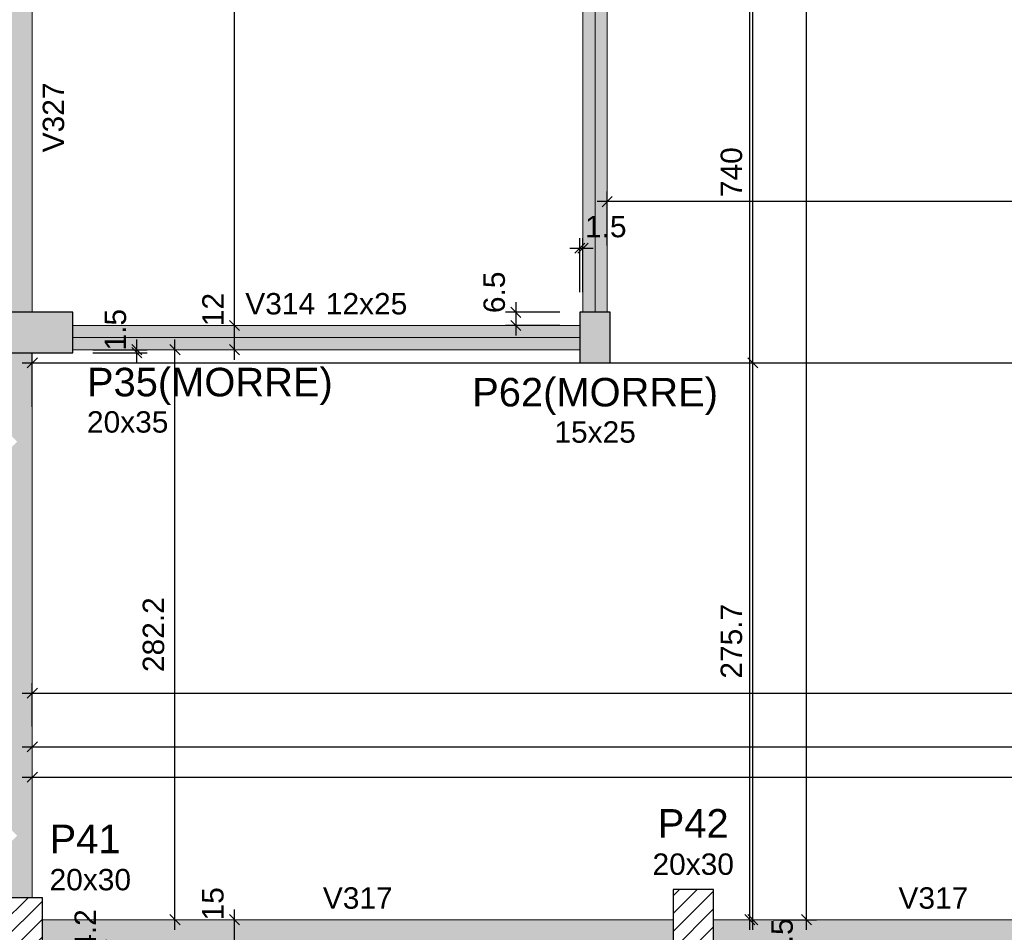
# Model space of a CAD drawing. Header units: millimetres. Extents: x 0 to 119, y 0 to 84.
# Tile 10 of 38: x 28 to 38, y 33 to 42. Entities that reach past the tile are written whole.
import ezdxf

# ---------------------------------------------------------------- set-up
doc = ezdxf.new("R2010")
doc.units = ezdxf.units.MM
doc.header["$MEASUREMENT"] = 0
doc.linetypes.add('NULL', pattern=[0])
doc.layers.get('0').update_dxf_attribs({"lineweight": 18})
for name, color, linetype, lineweight in [('FO-Cotas', 5, 'Continuous', 5), ('FO-Eixos', 5, 'Continuous', 5), ('FO-Hachura pilar que morre', 106, 'Continuous', 5), ('FO-Hachura pilar que passa', 19, 'Continuous', 5), ('FO-Hachura viga', 43, 'Continuous', 5), ('FO-Pilares', 4, 'Continuous', 30), ('FO-Textos das vigas', 7, 'Continuous', 5), ('FO-Textos dos pilares', 7, 'Continuous', 5), ('FO-Vigas', 1, 'Continuous', 20)]:
    doc.layers.add(name, color=color, linetype=linetype, lineweight=lineweight)
doc.styles.add('Arial', font='txt')
doc.dimstyles.new('UM_50.000000', dxfattribs={"dimtxt": 0.18, "dimasz": 0.1, "dimexe": 0.1, "dimexo": 0.2, "dimgap": 0, "dimtad": 1, "dimtih": 1, "dimtoh": 1, "dimdec": 1, "dimlfac": 50, "dimzin": 0, "dimdsep": 46, "dimtxsty": 'Standard', "dimcen": 0.09, "dimdle": 0.1, "dimadec": 1, "dimazin": 2, "dimtfac": 1, "dimtdec": 4, "dimtofl": 0, "dimtmove": 0, "dimatfit": 3, "dimfxl": 1, "dimtolj": 1, "dimarcsym": 0})

# ---------------------------------------------------------------- blocks, each defined once
blk = doc.blocks.new('_Oblique')
at = {"color": 0, "linetype": 'ByBlock', "lineweight": -2}
blk.add_line((-0.5, -0.5), (0.5, 0.5), dxfattribs=at)
blk = doc.blocks.new('*D16')
at = {"layer": 'Defpoints', "color": 0}
for p in [(28.0536, 34.9862), (49.8502, 34.9862), (49.8502, 33.5742)]:
    blk.add_point(p, dxfattribs=at)
at = {"layer": 'FO-Cotas', "color": 0, "lineweight": -2}
for p, q in [((49.8502, 33.7742), (49.8502, 35.0862)), ((27.9536, 34.9862), (49.9502, 34.9862))]:
    blk.add_line(p, q, dxfattribs=at)
at = {"layer": 'FO-Cotas', "color": 0, "lineweight": -2, "xscale": 0.1, "yscale": 0.1, "zscale": 0.1, "rotation": 180}
blk.add_blockref('_Oblique', (28.0536, 34.9862), dxfattribs=at)
at = {"layer": 'FO-Cotas', "color": 0, "lineweight": -2, "xscale": 0.1, "yscale": 0.1, "zscale": 0.1}
blk.add_blockref('_Oblique', (49.8502, 34.9862), dxfattribs=at)
at = {"layer": 'FO-Cotas', "color": 7, "insert": (38.9519, 35.198), "char_height": 0.2118, "attachment_point": 5, "style": 'Arial'}
blk.add_mtext('\\A1;1089.8', dxfattribs=at)
blk = doc.blocks.new('*D19')
at = {"layer": 'Defpoints', "color": 0}
for p in [(28.0536, 34.9862), (57.9476, 34.9862), (57.9476, 33.5742)]:
    blk.add_point(p, dxfattribs=at)
at = {"layer": 'FO-Cotas', "color": 0, "lineweight": -2}
for p, q in [((57.9476, 33.7742), (57.9476, 35.0862)), ((27.9536, 34.9862), (58.0476, 34.9862))]:
    blk.add_line(p, q, dxfattribs=at)
at = {"layer": 'FO-Cotas', "color": 0, "lineweight": -2, "xscale": 0.1, "yscale": 0.1, "zscale": 0.1, "rotation": 180}
blk.add_blockref('_Oblique', (28.0536, 34.9862), dxfattribs=at)
at = {"layer": 'FO-Cotas', "color": 0, "lineweight": -2, "xscale": 0.1, "yscale": 0.1, "zscale": 0.1}
blk.add_blockref('_Oblique', (57.9476, 34.9862), dxfattribs=at)
at = {"layer": 'FO-Cotas', "color": 7, "insert": (43.0006, 35.198), "char_height": 0.2118, "attachment_point": 5, "style": 'Arial'}
blk.add_mtext('\\A1;1494.7', dxfattribs=at)
blk = doc.blocks.new('*D23')
at = {"layer": 'Defpoints', "color": 0}
for p in [(28.0536, 34.6862), (68.9502, 34.6862), (68.9502, 33.2742)]:
    blk.add_point(p, dxfattribs=at)
at = {"layer": 'FO-Cotas', "color": 0, "lineweight": -2}
for p, q in [((68.9502, 33.4742), (68.9502, 34.7862)), ((27.9536, 34.6862), (69.0502, 34.6862))]:
    blk.add_line(p, q, dxfattribs=at)
at = {"layer": 'FO-Cotas', "color": 0, "lineweight": -2, "xscale": 0.1, "yscale": 0.1, "zscale": 0.1}
for p, rotation in [((28.0536, 34.6862), 179.9999999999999), ((68.9502, 34.6862), 359.9999999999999)]:
    blk.add_blockref('_Oblique', p, dxfattribs=dict(at, rotation=rotation))
at = {"layer": 'FO-Cotas', "color": 7, "insert": (48.5019, 34.898), "char_height": 0.2118, "attachment_point": 5, "style": 'Arial'}
blk.add_mtext('\\A1;2044.8', dxfattribs=at)
blk = doc.blocks.new('*D33')
at = {"layer": 'Defpoints', "color": 0}
for p in [(56.7324, 35.5157), (28.0536, 34.9862), (56.7324, 33.2742)]:
    blk.add_point(p, dxfattribs=at)
at = {"layer": 'FO-Cotas', "color": 0, "lineweight": -2}
for p, q in [((28.0536, 35.1862), (28.0536, 35.6157)), ((56.7324, 33.4742), (56.7324, 35.6157)), ((27.9536, 35.5157), (56.8324, 35.5157))]:
    blk.add_line(p, q, dxfattribs=at)
at = {"layer": 'FO-Cotas', "color": 0, "lineweight": -2, "xscale": 0.1, "yscale": 0.1, "zscale": 0.1, "rotation": 180}
blk.add_blockref('_Oblique', (28.0536, 35.5157), dxfattribs=at)
at = {"layer": 'FO-Cotas', "color": 0, "lineweight": -2, "xscale": 0.1, "yscale": 0.1, "zscale": 0.1}
blk.add_blockref('_Oblique', (56.7324, 35.5157), dxfattribs=at)
at = {"layer": 'FO-Cotas', "color": 7, "insert": (42.393, 35.7275), "char_height": 0.2118, "attachment_point": 5, "rotation": 0.00573, "style": 'Arial'}
blk.add_mtext('\\A1;1433.9', dxfattribs=at)
blk = doc.blocks.new('*D34')
at = {"layer": 'Defpoints', "color": 0}
for p in [(62.8412, 35.5157), (28.0536, 34.9862), (62.8412, 33.2742)]:
    blk.add_point(p, dxfattribs=at)
at = {"layer": 'FO-Cotas', "color": 0, "lineweight": -2}
for p, q in [((28.0536, 35.1862), (28.0536, 35.6157)), ((62.8412, 33.4742), (62.8412, 35.6157)), ((27.9536, 35.5157), (62.9412, 35.5157))]:
    blk.add_line(p, q, dxfattribs=at)
at = {"layer": 'FO-Cotas', "color": 0, "lineweight": -2, "xscale": 0.1, "yscale": 0.1, "zscale": 0.1, "rotation": 180}
blk.add_blockref('_Oblique', (28.0536, 35.5157), dxfattribs=at)
at = {"layer": 'FO-Cotas', "color": 0, "lineweight": -2, "xscale": 0.1, "yscale": 0.1, "zscale": 0.1}
blk.add_blockref('_Oblique', (62.8412, 35.5157), dxfattribs=at)
at = {"layer": 'FO-Cotas', "color": 7, "insert": (45.4474, 35.7275), "char_height": 0.2118, "attachment_point": 5, "rotation": 0.00573, "style": 'Arial'}
blk.add_mtext('\\A1;1739.4', dxfattribs=at)
blk = doc.blocks.new('*D54')
at = {"layer": 'Defpoints', "color": 0}
for p in [(15.3102, 33.8574), (84.6108, 26.272), (84.6108, 24.3305)]:
    blk.add_point(p, dxfattribs=at)
at = {"layer": 'FO-Cotas', "color": 0, "lineweight": -2}
for p, q in [((15.3102, 33.6574), (15.3102, 24.2305)), ((84.6108, 26.072), (84.6108, 24.2305)), ((15.2102, 24.3305), (84.7108, 24.3305))]:
    blk.add_line(p, q, dxfattribs=at)
at = {"layer": 'FO-Cotas', "color": 0, "lineweight": -2, "xscale": 0.1, "yscale": 0.1, "zscale": 0.1, "rotation": 180}
blk.add_blockref('_Oblique', (15.3102, 24.3305), dxfattribs=at)
at = {"layer": 'FO-Cotas', "color": 0, "lineweight": -2, "xscale": 0.1, "yscale": 0.1, "zscale": 0.1}
blk.add_blockref('_Oblique', (84.6108, 24.3305), dxfattribs=at)
at = {"layer": 'FO-Cotas', "color": 7, "insert": (49.9605, 24.5423), "char_height": 0.2118, "attachment_point": 5, "style": 'Arial'}
blk.add_mtext('\\A1;3465', dxfattribs=at)
blk = doc.blocks.new('*D77')
at = {"layer": 'Defpoints', "color": 0}
for p in [(29.4656, 38.9172), (29.4656, 38.9172), (29.4656, 33.2742)]:
    blk.add_point(p, dxfattribs=at)
at = {"layer": 'FO-Cotas', "color": 0, "lineweight": -2}
blk.add_line((29.4656, 33.1742), (29.4656, 39.0172), dxfattribs=at)
at = {"layer": 'FO-Cotas', "color": 0, "lineweight": -2, "xscale": 0.1, "yscale": 0.1, "zscale": 0.1}
for p, rotation in [((29.4656, 38.9172), 90), ((29.4656, 33.2742), 270)]:
    blk.add_blockref('_Oblique', p, dxfattribs=dict(at, rotation=rotation))
at = {"layer": 'FO-Cotas', "color": 7, "insert": (29.2538, 36.0957), "char_height": 0.2118, "attachment_point": 5, "rotation": 90, "style": 'Arial'}
blk.add_mtext('\\A1;282.2', dxfattribs=at)
blk = doc.blocks.new('*D79')
at = {"layer": 'Defpoints', "color": 0}
for p in [(33.7736, 38.7872), (35.1856, 38.7872), (35.1856, 33.2742)]:
    blk.add_point(p, dxfattribs=at)
at = {"layer": 'FO-Cotas', "color": 0, "lineweight": -2}
for p, q in [((35.1856, 33.1742), (35.1856, 38.8872)), ((33.9736, 38.7872), (35.2856, 38.7872))]:
    blk.add_line(p, q, dxfattribs=at)
at = {"layer": 'FO-Cotas', "color": 0, "lineweight": -2, "xscale": 0.1, "yscale": 0.1, "zscale": 0.1}
for p, rotation in [((35.1856, 38.7872), 90), ((35.1856, 33.2742), 270)]:
    blk.add_blockref('_Oblique', p, dxfattribs=dict(at, rotation=rotation))
at = {"layer": 'FO-Cotas', "color": 7, "insert": (34.9738, 36.0307), "char_height": 0.2118, "attachment_point": 5, "rotation": 90, "style": 'Arial'}
blk.add_mtext('\\A1;275.7', dxfattribs=at)
blk = doc.blocks.new('*D80')
at = {"layer": 'Defpoints', "color": 0}
for p in [(35.1856, 60.8644), (35.1856, 60.8644), (33.7736, 38.7872)]:
    blk.add_point(p, dxfattribs=at)
at = {"layer": 'FO-Cotas', "color": 0, "lineweight": -2}
for p, q in [((35.1856, 38.6872), (35.1856, 60.9644)), ((33.9736, 38.7872), (35.2856, 38.7872))]:
    blk.add_line(p, q, dxfattribs=at)
at = {"layer": 'FO-Cotas', "color": 0, "lineweight": -2, "xscale": 0.1, "yscale": 0.1, "zscale": 0.1}
for p, rotation in [((35.1856, 60.8644), 90), ((35.1856, 38.7872), 270)]:
    blk.add_blockref('_Oblique', p, dxfattribs=dict(at, rotation=rotation))
at = {"layer": 'FO-Cotas', "color": 7, "insert": (34.9738, 49.8258), "char_height": 0.2118, "attachment_point": 5, "rotation": 90, "style": 'Arial'}
blk.add_mtext('\\A1;1103.9', dxfattribs=at)
blk = doc.blocks.new('*D82')
at = {"layer": 'Defpoints', "color": 0}
for p in [(35.1556, 60.8644), (35.1556, 60.8644), (35.1556, 33.2742)]:
    blk.add_point(p, dxfattribs=at)
at = {"layer": 'FO-Cotas', "color": 0, "lineweight": -2}
blk.add_line((35.1556, 33.1742), (35.1556, 60.9644), dxfattribs=at)
at = {"layer": 'FO-Cotas', "color": 0, "lineweight": -2, "xscale": 0.1, "yscale": 0.1, "zscale": 0.1}
for p, rotation in [((35.1556, 60.8644), 90), ((35.1556, 33.2742), 270)]:
    blk.add_blockref('_Oblique', p, dxfattribs=dict(at, rotation=rotation))
at = {"layer": 'FO-Cotas', "color": 7, "insert": (34.9438, 47.0693), "char_height": 0.2118, "attachment_point": 5, "rotation": 90, "style": 'Arial'}
blk.add_mtext('\\A1;1379.5', dxfattribs=at)
blk = doc.blocks.new('*D84')
at = {"layer": 'Defpoints', "color": 0}
for p in [(35.1556, 60.8644), (35.1556, 60.8644), (35.1556, 33.2742)]:
    blk.add_point(p, dxfattribs=at)
at = {"layer": 'FO-Cotas', "color": 0, "lineweight": -2}
blk.add_line((35.1556, 33.1742), (35.1556, 60.9644), dxfattribs=at)
at = {"layer": 'FO-Cotas', "color": 0, "lineweight": -2, "xscale": 0.1, "yscale": 0.1, "zscale": 0.1}
for p, rotation in [((35.1556, 60.8644), 90), ((35.1556, 33.2742), 270)]:
    blk.add_blockref('_Oblique', p, dxfattribs=dict(at, rotation=rotation))
at = {"layer": 'FO-Cotas', "color": 7, "insert": (34.9438, 47.0693), "char_height": 0.2118, "attachment_point": 5, "rotation": 90, "style": 'Arial'}
blk.add_mtext('\\A1;1379.5', dxfattribs=at)
blk = doc.blocks.new('*D86')
at = {"layer": 'Defpoints', "color": 0}
for p in [(33.7736, 48.0742), (35.1856, 48.0742), (35.1856, 33.2742)]:
    blk.add_point(p, dxfattribs=at)
at = {"layer": 'FO-Cotas', "color": 0, "lineweight": -2}
for p, q in [((35.1856, 33.1742), (35.1856, 48.1742)), ((33.9736, 48.0742), (35.2856, 48.0742))]:
    blk.add_line(p, q, dxfattribs=at)
at = {"layer": 'FO-Cotas', "color": 0, "lineweight": -2, "xscale": 0.1, "yscale": 0.1, "zscale": 0.1}
for p, rotation in [((35.1856, 48.0742), 90), ((35.1856, 33.2742), 270)]:
    blk.add_blockref('_Oblique', p, dxfattribs=dict(at, rotation=rotation))
at = {"layer": 'FO-Cotas', "color": 7, "insert": (34.9738, 40.6742), "char_height": 0.2118, "attachment_point": 5, "rotation": 90, "style": 'Arial'}
blk.add_mtext('\\A1;740', dxfattribs=at)
blk = doc.blocks.new('*D90')
at = {"layer": 'Defpoints', "color": 0}
for p in [(33.7736, 54.7514), (35.1856, 54.7514), (35.1856, 33.2742)]:
    blk.add_point(p, dxfattribs=at)
at = {"layer": 'FO-Cotas', "color": 0, "lineweight": -2}
for p, q in [((35.1856, 33.1742), (35.1856, 54.8514)), ((33.9736, 54.7514), (35.2856, 54.7514))]:
    blk.add_line(p, q, dxfattribs=at)
at = {"layer": 'FO-Cotas', "color": 0, "lineweight": -2, "xscale": 0.1, "yscale": 0.1, "zscale": 0.1}
for p, rotation in [((35.1856, 54.7514), 90.00000000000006), ((35.1856, 33.2742), 270.0000000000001)]:
    blk.add_blockref('_Oblique', p, dxfattribs=dict(at, rotation=rotation))
at = {"layer": 'FO-Cotas', "color": 7, "insert": (34.9738, 44.0128), "char_height": 0.2118, "attachment_point": 5, "rotation": 90, "style": 'Arial'}
blk.add_mtext('\\A1;1073.9', dxfattribs=at)
blk = doc.blocks.new('*D102')
at = {"layer": 'Defpoints', "color": 0}
for p in [(35.1856, 60.8644), (35.7151, 60.8644), (35.1856, 33.2742)]:
    blk.add_point(p, dxfattribs=at)
at = {"layer": 'FO-Cotas', "color": 0, "lineweight": -2}
for p, q in [((35.7151, 33.1742), (35.7151, 60.9644)), ((35.3856, 60.8644), (35.8151, 60.8644)), ((35.3856, 33.2742), (35.8151, 33.2742))]:
    blk.add_line(p, q, dxfattribs=at)
at = {"layer": 'FO-Cotas', "color": 0, "lineweight": -2, "xscale": 0.1, "yscale": 0.1, "zscale": 0.1}
for p, rotation in [((35.7151, 60.8644), 90), ((35.7151, 33.2742), 270)]:
    blk.add_blockref('_Oblique', p, dxfattribs=dict(at, rotation=rotation))
at = {"layer": 'FO-Cotas', "color": 7, "insert": (35.4753, 32.8347), "char_height": 0.2118, "attachment_point": 5, "rotation": 90, "style": 'Arial'}
blk.add_mtext('\\A1;1379.5', dxfattribs=at)
blk = doc.blocks.new('*D103')
at = {"layer": 'Defpoints', "color": 0}
for p in [(35.1856, 60.8644), (35.7151, 60.8644), (35.1856, 33.2742)]:
    blk.add_point(p, dxfattribs=at)
at = {"layer": 'FO-Cotas', "color": 0, "lineweight": -2}
for p, q in [((35.7151, 33.1742), (35.7151, 60.9644)), ((35.3856, 60.8644), (35.8151, 60.8644)), ((35.3856, 33.2742), (35.8151, 33.2742))]:
    blk.add_line(p, q, dxfattribs=at)
at = {"layer": 'FO-Cotas', "color": 0, "lineweight": -2, "xscale": 0.1, "yscale": 0.1, "zscale": 0.1}
for p, rotation in [((35.7151, 60.8644), 90), ((35.7151, 33.2742), 270)]:
    blk.add_blockref('_Oblique', p, dxfattribs=dict(at, rotation=rotation))
at = {"layer": 'FO-Cotas', "color": 7, "insert": (35.4753, 32.8347), "char_height": 0.2118, "attachment_point": 5, "rotation": 90, "style": 'Arial'}
blk.add_mtext('\\A1;1379.5', dxfattribs=at)
blk = doc.blocks.new('*D104')
at = {"layer": 'Defpoints', "color": 0}
for p in [(35.1856, 60.8644), (35.7151, 60.8644), (35.1856, 33.2742)]:
    blk.add_point(p, dxfattribs=at)
at = {"layer": 'FO-Cotas', "color": 0, "lineweight": -2}
for p, q in [((35.7151, 33.1742), (35.7151, 60.9644)), ((35.3856, 60.8644), (35.8151, 60.8644)), ((35.3856, 33.2742), (35.8151, 33.2742))]:
    blk.add_line(p, q, dxfattribs=at)
at = {"layer": 'FO-Cotas', "color": 0, "lineweight": -2, "xscale": 0.1, "yscale": 0.1, "zscale": 0.1}
for p, rotation in [((35.7151, 60.8644), 90), ((35.7151, 33.2742), 270)]:
    blk.add_blockref('_Oblique', p, dxfattribs=dict(at, rotation=rotation))
at = {"layer": 'FO-Cotas', "color": 7, "insert": (35.5033, 47.0693), "char_height": 0.2118, "attachment_point": 5, "rotation": 90, "style": 'Arial'}
blk.add_mtext('\\A1;1379.5', dxfattribs=at)
blk = doc.blocks.new('*D162')
at = {"layer": 'Defpoints', "color": 0}
for p in [(30.0536, 33.2742), (30.0536, 33.2742), (30.0536, 32.9742)]:
    blk.add_point(p, dxfattribs=at)
at = {"layer": 'FO-Cotas', "color": 0, "lineweight": -2}
blk.add_line((30.0536, 32.8742), (30.0536, 33.3742), dxfattribs=at)
at = {"layer": 'FO-Cotas', "color": 0, "lineweight": -2, "xscale": 0.1, "yscale": 0.1, "zscale": 0.1}
for p, rotation in [((30.0536, 33.2742), 90), ((30.0536, 32.9742), 270)]:
    blk.add_blockref('_Oblique', p, dxfattribs=dict(at, rotation=rotation))
at = {"layer": 'FO-Cotas', "color": 7, "insert": (29.8418, 33.4315), "char_height": 0.2118, "attachment_point": 5, "rotation": 90, "style": 'Arial'}
blk.add_mtext('\\A1;15', dxfattribs=at)
blk = doc.blocks.new('*D163')
at = {"layer": 'Defpoints', "color": 0}
for p in [(30.0536, 39.1572), (30.0536, 39.1572), (30.0536, 38.9172)]:
    blk.add_point(p, dxfattribs=at)
at = {"layer": 'FO-Cotas', "color": 0, "lineweight": -2}
blk.add_line((30.0536, 38.8172), (30.0536, 39.2572), dxfattribs=at)
at = {"layer": 'FO-Cotas', "color": 0, "lineweight": -2, "xscale": 0.1, "yscale": 0.1, "zscale": 0.1}
for p, rotation in [((30.0536, 39.1572), 90), ((30.0536, 38.9172), 270)]:
    blk.add_blockref('_Oblique', p, dxfattribs=dict(at, rotation=rotation))
at = {"layer": 'FO-Cotas', "color": 7, "insert": (29.8418, 39.3145), "char_height": 0.2118, "attachment_point": 5, "rotation": 90, "style": 'Arial'}
blk.add_mtext('\\A1;12', dxfattribs=at)
blk = doc.blocks.new('*D164')
at = {"layer": 'Defpoints', "color": 0}
for p in [(30.0536, 48.2042), (30.0536, 48.2042), (30.0536, 39.1572)]:
    blk.add_point(p, dxfattribs=at)
at = {"layer": 'FO-Cotas', "color": 0, "lineweight": -2}
blk.add_line((30.0536, 39.0572), (30.0536, 48.3042), dxfattribs=at)
at = {"layer": 'FO-Cotas', "color": 0, "lineweight": -2, "xscale": 0.1, "yscale": 0.1, "zscale": 0.1}
for p, rotation in [((30.0536, 48.2042), 90), ((30.0536, 39.1572), 270)]:
    blk.add_blockref('_Oblique', p, dxfattribs=dict(at, rotation=rotation))
at = {"layer": 'FO-Cotas', "color": 7, "insert": (29.8418, 43.6807), "char_height": 0.2118, "attachment_point": 5, "rotation": 90, "style": 'Arial'}
blk.add_mtext('\\A1;452.4', dxfattribs=at)
blk = doc.blocks.new('*D203')
at = {"layer": 'Defpoints', "color": 0}
for p in [(33.7436, 40.3826), (33.7436, 39.7472), (74.2902, 39.7472)]:
    blk.add_point(p, dxfattribs=at)
at = {"layer": 'FO-Cotas', "color": 0, "lineweight": -2}
for p, q in [((33.7436, 39.9472), (33.7436, 40.4826)), ((74.2902, 39.9472), (74.2902, 40.4826)), ((74.3902, 40.3826), (33.6436, 40.3826))]:
    blk.add_line(p, q, dxfattribs=at)
at = {"layer": 'FO-Cotas', "color": 0, "lineweight": -2, "xscale": 0.1, "yscale": 0.1, "zscale": 0.1, "rotation": 180}
blk.add_blockref('_Oblique', (33.7436, 40.3826), dxfattribs=at)
at = {"layer": 'FO-Cotas', "color": 0, "lineweight": -2, "xscale": 0.1, "yscale": 0.1, "zscale": 0.1}
blk.add_blockref('_Oblique', (74.2902, 40.3826), dxfattribs=at)
at = {"layer": 'FO-Cotas', "color": 7, "insert": (54.0169, 40.5944), "char_height": 0.2118, "attachment_point": 5, "rotation": 0.00573, "style": 'Arial'}
blk.add_mtext('\\A1;2027.3', dxfattribs=at)
blk = doc.blocks.new('*D215')
at = {"layer": 'Defpoints', "color": 0}
for p in [(33.5036, 39.9226), (33.4736, 39.2872), (33.5036, 39.2872)]:
    blk.add_point(p, dxfattribs=at)
at = {"layer": 'FO-Cotas', "color": 0, "lineweight": -2}
for p, q in [((33.4736, 39.4872), (33.4736, 40.0226)), ((33.5036, 39.4872), (33.5036, 40.0226)), ((33.3736, 39.9226), (33.6036, 39.9226))]:
    blk.add_line(p, q, dxfattribs=at)
at = {"layer": 'FO-Cotas', "color": 0, "lineweight": -2, "xscale": 0.1, "yscale": 0.1, "zscale": 0.1, "rotation": 180}
blk.add_blockref('_Oblique', (33.4736, 39.9226), dxfattribs=at)
at = {"layer": 'FO-Cotas', "color": 0, "lineweight": -2, "xscale": 0.1, "yscale": 0.1, "zscale": 0.1}
blk.add_blockref('_Oblique', (33.5036, 39.9226), dxfattribs=at)
at = {"layer": 'FO-Cotas', "color": 7, "insert": (33.7292, 40.1344), "char_height": 0.2118, "attachment_point": 5, "rotation": 0.00573, "style": 'Arial'}
blk.add_mtext('\\A1;1.5', dxfattribs=at)
blk = doc.blocks.new('*D225')
at = {"layer": 'Defpoints', "color": 0}
for p in [(79.4702, 38.7874), (28.0536, 38.152), (79.4702, 38.152)]:
    blk.add_point(p, dxfattribs=at)
at = {"layer": 'FO-Cotas', "color": 0, "lineweight": -2}
for p, q in [((28.0536, 38.352), (28.0536, 38.8874)), ((79.4702, 38.352), (79.4702, 38.8874)), ((27.9536, 38.7874), (79.5702, 38.7874))]:
    blk.add_line(p, q, dxfattribs=at)
at = {"layer": 'FO-Cotas', "color": 0, "lineweight": -2, "xscale": 0.1, "yscale": 0.1, "zscale": 0.1, "rotation": 180}
blk.add_blockref('_Oblique', (28.0536, 38.7874), dxfattribs=at)
at = {"layer": 'FO-Cotas', "color": 0, "lineweight": -2, "xscale": 0.1, "yscale": 0.1, "zscale": 0.1}
blk.add_blockref('_Oblique', (79.4702, 38.7874), dxfattribs=at)
at = {"layer": 'FO-Cotas', "color": 7, "insert": (53.7619, 38.9992), "char_height": 0.2118, "attachment_point": 5, "rotation": 0.00573, "style": 'Arial'}
blk.add_mtext('\\A1;2570.8', dxfattribs=at)
blk = doc.blocks.new('*D233')
at = {"layer": 'Defpoints', "color": 0}
for p in [(28.4536, 38.9172), (28.4536, 38.8872), (29.089, 38.9172)]:
    blk.add_point(p, dxfattribs=at)
at = {"layer": 'FO-Cotas', "color": 0, "lineweight": -2}
for p, q in [((29.089, 38.7872), (29.089, 39.0172)), ((28.6536, 38.9172), (29.189, 38.9172)), ((28.6536, 38.8872), (29.189, 38.8872))]:
    blk.add_line(p, q, dxfattribs=at)
at = {"layer": 'FO-Cotas', "color": 0, "lineweight": -2, "xscale": 0.1, "yscale": 0.1, "zscale": 0.1}
for p, rotation in [((29.089, 38.9172), 90), ((29.089, 38.8872), 270)]:
    blk.add_blockref('_Oblique', p, dxfattribs=dict(at, rotation=rotation))
at = {"layer": 'FO-Cotas', "color": 7, "insert": (28.8772, 39.1148), "char_height": 0.2118, "attachment_point": 5, "rotation": 90, "style": 'Arial'}
blk.add_mtext('\\A1;1.5', dxfattribs=at)
blk = doc.blocks.new('*D235')
at = {"layer": 'Defpoints', "color": 0}
for p in [(28.1536, 32.9742), (28.789, 32.9742), (28.1536, 32.8912)]:
    blk.add_point(p, dxfattribs=at)
at = {"layer": 'FO-Cotas', "color": 0, "lineweight": -2}
for p, q in [((28.789, 32.7912), (28.789, 33.0742)), ((28.3536, 32.9742), (28.889, 32.9742)), ((28.3536, 32.8912), (28.889, 32.8912))]:
    blk.add_line(p, q, dxfattribs=at)
at = {"layer": 'FO-Cotas', "color": 0, "lineweight": -2, "xscale": 0.1, "yscale": 0.1, "zscale": 0.1}
for p, rotation in [((28.789, 32.9742), 90), ((28.789, 32.8912), 270)]:
    blk.add_blockref('_Oblique', p, dxfattribs=dict(at, rotation=rotation))
at = {"layer": 'FO-Cotas', "color": 7, "insert": (28.5772, 33.1718), "char_height": 0.2118, "attachment_point": 5, "rotation": 90, "style": 'Arial'}
blk.add_mtext('\\A1;4.2', dxfattribs=at)
blk = doc.blocks.new('*D238')
at = {"layer": 'Defpoints', "color": 0}
for p in [(33.4736, 39.2872), (32.8382, 39.1572), (33.4736, 39.1572)]:
    blk.add_point(p, dxfattribs=at)
at = {"layer": 'FO-Cotas', "color": 0, "lineweight": -2}
for p, q in [((32.8382, 39.3872), (32.8382, 39.0572)), ((33.2736, 39.2872), (32.7382, 39.2872)), ((33.2736, 39.1572), (32.7382, 39.1572))]:
    blk.add_line(p, q, dxfattribs=at)
at = {"layer": 'FO-Cotas', "color": 0, "lineweight": -2, "xscale": 0.1, "yscale": 0.1, "zscale": 0.1}
for p, rotation in [((32.8382, 39.2872), 90), ((32.8382, 39.1572), 270)]:
    blk.add_blockref('_Oblique', p, dxfattribs=dict(at, rotation=rotation))
at = {"layer": 'FO-Cotas', "color": 7, "insert": (32.6264, 39.4848), "char_height": 0.2118, "attachment_point": 5, "rotation": 90, "style": 'Arial'}
blk.add_mtext('\\A1;6.5', dxfattribs=at)

msp = doc.modelspace()

# ---------------------------------------------------------------- hatches: boundary and pattern name
at = {"layer": 'FO-Hachura pilar que morre', "linetype": 'Continuous'}
for points in [[(28.4536, 38.8872), (28.4536, 39.0872), (28.4536, 39.2872), (28.1036, 39.2872), (27.7536, 39.2872), (27.7536, 39.0872), (27.7536, 38.8872), (28.1036, 38.8872)], [(33.4736, 38.7872), (33.6236, 38.7872), (33.7736, 38.7872), (33.7736, 39.0372), (33.7736, 39.2872), (33.6236, 39.2872), (33.4736, 39.2872), (33.4736, 39.0372)]]:
    msp.add_hatch(color=106, dxfattribs=at).paths.add_polyline_path(points)
at = {"layer": 'FO-Hachura pilar que passa', "linetype": 'Continuous'}
h = msp.add_hatch(dxfattribs=at)
h.set_pattern_fill('ANSI31', color=19, style=0)
h.paths.add_polyline_path([(34.3948, 32.9742), (34.5948, 32.9742), (34.7948, 32.9742), (34.7948, 33.2742), (34.7948, 33.5742), (34.5948, 33.5742), (34.3948, 33.5742), (34.3948, 33.2742)])
h = msp.add_hatch(dxfattribs=at)
h.set_pattern_fill('ANSI31', color=19, style=0)
h.paths.add_polyline_path([(27.7536, 32.8912), (27.9536, 32.8912), (28.1536, 32.8912), (28.1536, 33.1912), (28.1536, 33.4912), (27.9536, 33.4912), (27.7536, 33.4912), (27.7536, 33.1912)])
at = {"layer": 'FO-Hachura viga', "linetype": 'Continuous'}
for points in [[(33.7436, 48.0742), (33.7436, 48.0742), (33.5038, 48.0742), (33.5038, 39.2872), (33.7436, 39.2872), (33.7436, 48.0742)], [(28.0538, 43.146), (28.0538, 43.146), (27.7538, 43.146), (27.7538, 39.2872), (28.0538, 39.2872), (28.0538, 43.146)], [(33.4738, 39.1572), (33.4738, 39.1572), (28.4538, 39.1572), (28.4538, 38.9172), (33.4738, 38.9172), (33.4738, 39.1572)], [(28.0538, 38.8872), (28.0538, 38.8872), (27.7538, 38.8872), (27.7538, 38.1574), (27.9038, 38.0074), (28.0538, 38.0074), (28.0538, 38.8872)], [(28.0538, 38.0074), (28.0538, 38.0074), (27.9038, 38.0074), (27.7538, 37.8574), (27.7538, 34.2574), (27.9038, 34.1074), (28.0538, 34.1074), (28.0538, 38.0074)], [(28.0538, 34.1074), (28.0538, 34.1074), (27.9038, 34.1074), (27.7538, 33.9574), (27.7538, 33.4912), (28.0538, 33.4912), (28.0538, 34.1074)], [(34.3948, 33.2744), (34.3948, 33.2744), (28.1538, 33.2744), (28.1538, 32.9744), (34.3948, 32.9744), (34.3948, 33.2744)], [(39.2976, 33.1244), (39.2976, 33.1244), (39.2976, 33.2744), (34.7948, 33.2744), (34.7948, 32.9744), (39.1478, 32.9744), (39.2976, 33.1244)]]:
    msp.add_hatch(color=43, dxfattribs=at).paths.add_polyline_path(points)

# ---------------------------------------------------------------- linework, layer by layer
at = {"layer": 'FO-Eixos'}
for p, q in [((33.6236, 39.2872), (33.6236, 48.0742)), ((28.4536, 39.0372), (33.4736, 39.0372))]:
    msp.add_line(p, q, dxfattribs=at)
at = {"layer": 'FO-Pilares'}
for points in [[(28.4536, 38.8872), (28.4536, 39.0872), (28.4536, 39.2872), (28.1036, 39.2872), (27.7536, 39.2872), (27.7536, 39.0872), (27.7536, 38.8872), (28.1036, 38.8872), (28.4536, 38.8872)], [(33.4736, 38.7872), (33.6236, 38.7872), (33.7736, 38.7872), (33.7736, 39.0372), (33.7736, 39.2872), (33.6236, 39.2872), (33.4736, 39.2872), (33.4736, 39.0372), (33.4736, 38.7872)], [(34.3948, 32.9742), (34.5948, 32.9742), (34.7948, 32.9742), (34.7948, 33.2742), (34.7948, 33.5742), (34.5948, 33.5742), (34.3948, 33.5742), (34.3948, 33.2742), (34.3948, 32.9742)], [(27.7536, 32.8912), (27.9536, 32.8912), (28.1536, 32.8912), (28.1536, 33.1912), (28.1536, 33.4912), (27.9536, 33.4912), (27.7536, 33.4912), (27.7536, 33.1912), (27.7536, 32.8912)]]:
    msp.add_lwpolyline(points, close=True, dxfattribs=at)
at = {"layer": 'FO-Vigas'}
for p, q in [((33.5036, 39.2872), (33.5036, 48.0742)), ((33.7436, 39.2872), (33.7436, 48.0742)), ((28.0536, 39.2872), (28.0536, 43.1458)), ((28.4536, 39.1572), (33.4736, 39.1572)), ((28.0536, 38.0074), (28.0536, 38.8872)), ((28.4536, 38.9172), (33.4736, 38.9172)), ((28.0536, 34.1074), (28.0536, 38.0074)), ((28.0536, 33.4912), (28.0536, 34.1074)), ((28.1536, 33.2742), (34.3948, 33.2742)), ((34.7948, 33.2742), (39.2976, 33.2742))]:
    msp.add_line(p, q, dxfattribs=at)

# ---------------------------------------------------------------- texts
at = {"layer": 'FO-Textos das vigas', "linetype": 'NULL', "insert": (28.3717, 41.2162), "char_height": 0.2118, "width": 1.354561, "attachment_point": 8, "rotation": 90.00021, "line_spacing_factor": 0.798, "style": 'Arial'}
msp.add_mtext('V327', dxfattribs=at)
at = {"layer": 'FO-Textos das vigas', "linetype": 'NULL', "char_height": 0.2118, "line_spacing_factor": 0.798, "style": 'Arial'}
for s, insert, width, attachment_point in [('V314', (30.8526, 39.2631), 1.354561, 9), ('12x25', (30.9586, 39.2631), 1.580273, 7), ('V317', (31.2746, 33.3801), 1.354561, 8), ('V317', (36.9716, 33.3801), 1.354561, 8)]:
    msp.add_mtext(s, dxfattribs=dict(at, insert=insert, width=width, attachment_point=attachment_point))
at = {"layer": 'FO-Textos dos pilares', "linetype": 'NULL', "line_spacing_factor": 0.798, "style": 'Arial'}
for s, insert, char_height, width, attachment_point in [('P35(MORRE)', (28.5946, 38.3702), 0.2824, 4.810635, 7), ('P62(MORRE)', (33.6236, 38.2702), 0.2824, 4.810635, 8), ('20x35', (28.5946, 38.0931), 0.2118, 1.580273, 7), ('15x25', (33.6236, 37.9931), 0.2118, 1.580273, 8), ('P42', (34.5946, 34.0864), 0.2824, 1.387852, 8), ('P41', (28.2246, 33.9324), 0.2824, 1.387852, 7), ('20x30', (34.5946, 33.7151), 0.2118, 1.580273, 8), ('20x30', (28.2246, 33.5621), 0.2118, 1.580273, 7)]:
    msp.add_mtext(s, dxfattribs=dict(at, insert=insert, char_height=char_height, width=width, attachment_point=attachment_point))

# ---------------------------------------------------------------- dimensions: what is measured, and where the dimension line sits
at = {"layer": 'FO-Cotas'}
for base, p1, p2, override, picture, middle in [((35.1856, 60.8644), (33.7736, 38.7872), (35.1856, 60.8644), {"dimtxt": 0.2118, "dimasz": 0.1, "dimexe": 0.1, "dimexo": 0.2, "dimtad": 1, "dimtih": 0, "dimtoh": 0, "dimdec": 1, "dimlfac": 50, "dimzin": 8, "dimtxsty": 'Arial', "dimblk": 'Oblique', "dimblk1": 'Oblique', "dimblk2": 'Oblique', "dimsah": 1, "dimdle": 0.1, "dimse1": 0, "dimse2": 1, "dimclrt": 7, "dimadec": 1, "dimazin": 3, "dimtmove": 2, "dimldrblk": 'Oblique'}, '*D80', (34.9738, 49.8258)), ((35.1556, 60.8644), (35.1556, 33.2742), (35.1556, 60.8644), {"dimtxt": 0.2118, "dimasz": 0.1, "dimexe": 0.1, "dimexo": 0.2, "dimtad": 1, "dimtih": 0, "dimtoh": 0, "dimdec": 1, "dimlfac": 50, "dimzin": 8, "dimtxsty": 'Arial', "dimblk": 'Oblique', "dimblk1": 'Oblique', "dimblk2": 'Oblique', "dimsah": 1, "dimdle": 0.1, "dimse1": 1, "dimse2": 1, "dimclrt": 7, "dimadec": 1, "dimazin": 3, "dimtmove": 2, "dimldrblk": 'Oblique'}, '*D82', (34.9438, 47.0693)), ((35.1556, 60.8644), (35.1556, 33.2742), (35.1556, 60.8644), {"dimtxt": 0.2118, "dimasz": 0.1, "dimexe": 0.1, "dimexo": 0.2, "dimtad": 1, "dimtih": 0, "dimtoh": 0, "dimdec": 1, "dimlfac": 50, "dimzin": 8, "dimtxsty": 'Arial', "dimblk": 'Oblique', "dimblk1": 'Oblique', "dimblk2": 'Oblique', "dimsah": 1, "dimdle": 0.1, "dimse1": 1, "dimse2": 1, "dimclrt": 7, "dimadec": 1, "dimazin": 3, "dimtmove": 2, "dimldrblk": 'Oblique'}, '*D84', (34.9438, 47.0693)), ((35.7151, 60.8644), (35.1856, 33.2742), (35.1856, 60.8644), {"dimtxt": 0.2118, "dimasz": 0.1, "dimexe": 0.1, "dimexo": 0.2, "dimtad": 1, "dimtih": 0, "dimtoh": 0, "dimdec": 1, "dimlfac": 50, "dimzin": 8, "dimtxsty": 'Arial', "dimblk": 'Oblique', "dimblk1": 'Oblique', "dimblk2": 'Oblique', "dimsah": 1, "dimdle": 0.1, "dimse1": 0, "dimse2": 0, "dimclrt": 7, "dimadec": 1, "dimazin": 3, "dimtmove": 2, "dimldrblk": 'Oblique'}, '*D102', (35.4753, 32.8347)), ((35.7151, 60.8644), (35.1856, 33.2742), (35.1856, 60.8644), {"dimtxt": 0.2118, "dimasz": 0.1, "dimexe": 0.1, "dimexo": 0.2, "dimtad": 1, "dimtih": 0, "dimtoh": 0, "dimdec": 1, "dimlfac": 50, "dimzin": 8, "dimtxsty": 'Arial', "dimblk": 'Oblique', "dimblk1": 'Oblique', "dimblk2": 'Oblique', "dimsah": 1, "dimdle": 0.1, "dimse1": 0, "dimse2": 0, "dimclrt": 7, "dimadec": 1, "dimazin": 3, "dimtmove": 2, "dimldrblk": 'Oblique'}, '*D103', (35.4753, 32.8347)), ((35.7151, 60.8644), (35.1856, 33.2742), (35.1856, 60.8644), {"dimtxt": 0.2118, "dimasz": 0.1, "dimexe": 0.1, "dimexo": 0.2, "dimtad": 1, "dimtih": 0, "dimtoh": 0, "dimdec": 1, "dimlfac": 50, "dimzin": 8, "dimtxsty": 'Arial', "dimblk": 'Oblique', "dimblk1": 'Oblique', "dimblk2": 'Oblique', "dimsah": 1, "dimdle": 0.1, "dimse1": 0, "dimse2": 0, "dimclrt": 7, "dimadec": 1, "dimazin": 3, "dimtmove": 2, "dimldrblk": 'Oblique'}, '*D104', (35.5033, 47.0693)), ((35.1856, 54.7514), (35.1856, 33.2742), (33.7736, 54.7514), {"dimtxt": 0.2118, "dimasz": 0.1, "dimexe": 0.1, "dimexo": 0.2, "dimtad": 1, "dimtih": 0, "dimtoh": 0, "dimdec": 1, "dimlfac": 50, "dimzin": 8, "dimtxsty": 'Arial', "dimblk": 'Oblique', "dimblk1": 'Oblique', "dimblk2": 'Oblique', "dimsah": 1, "dimdle": 0.1, "dimse1": 1, "dimse2": 0, "dimclrt": 7, "dimadec": 1, "dimazin": 3, "dimtmove": 2, "dimldrblk": 'Oblique'}, '*D90', (34.9738, 44.0128)), ((30.0536090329, 48.2042077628), (30.0536090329, 39.1572077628), (30.0536090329, 48.2042077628), {"dimtxt": 0.2118, "dimasz": 0.1, "dimexe": 0.1, "dimexo": 0.2, "dimtad": 1, "dimtih": 0, "dimtoh": 0, "dimdec": 1, "dimlfac": 50, "dimzin": 8, "dimtxsty": 'Arial', "dimblk": 'Oblique', "dimblk1": 'Oblique', "dimblk2": 'Oblique', "dimsah": 1, "dimdle": 0.1, "dimse1": 1, "dimse2": 1, "dimclrt": 7, "dimadec": 1, "dimazin": 3, "dimtmove": 2, "dimldrblk": 'Oblique'}, '*D164', (29.8418090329, 43.6807077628)), ((35.1856, 48.0742), (35.1856, 33.2742), (33.7736, 48.0742), {"dimtxt": 0.2118, "dimasz": 0.1, "dimexe": 0.1, "dimexo": 0.2, "dimtad": 1, "dimtih": 0, "dimtoh": 0, "dimdec": 1, "dimlfac": 50, "dimzin": 8, "dimtxsty": 'Arial', "dimblk": 'Oblique', "dimblk1": 'Oblique', "dimblk2": 'Oblique', "dimsah": 1, "dimdle": 0.1, "dimse1": 1, "dimse2": 0, "dimclrt": 7, "dimadec": 1, "dimazin": 3, "dimtmove": 2, "dimldrblk": 'Oblique'}, '*D86', (34.9738, 40.6742)), ((32.8382, 39.1572), (33.4736, 39.2872), (33.4736, 39.1572), {"dimtxt": 0.2118, "dimasz": 0.1, "dimexe": 0.1, "dimexo": 0.2, "dimtad": 1, "dimtih": 0, "dimtoh": 0, "dimdec": 1, "dimlfac": 50, "dimzin": 8, "dimtxsty": 'Arial', "dimblk": 'Oblique', "dimblk1": 'Oblique', "dimblk2": 'Oblique', "dimsah": 1, "dimdle": 0.1, "dimse1": 0, "dimse2": 0, "dimclrt": 7, "dimadec": 1, "dimazin": 3, "dimtmove": 2, "dimldrblk": 'Oblique'}, '*D238', (32.6264, 39.4848)), ((30.0536, 39.1572), (30.0536, 38.9172), (30.0536, 39.1572), {"dimtxt": 0.2118, "dimasz": 0.1, "dimexe": 0.1, "dimexo": 0.2, "dimtad": 1, "dimtih": 0, "dimtoh": 0, "dimdec": 1, "dimlfac": 50, "dimzin": 8, "dimtxsty": 'Arial', "dimblk": 'Oblique', "dimblk1": 'Oblique', "dimblk2": 'Oblique', "dimsah": 1, "dimdle": 0.1, "dimse1": 1, "dimse2": 1, "dimclrt": 7, "dimadec": 1, "dimazin": 3, "dimtmove": 2, "dimldrblk": 'Oblique'}, '*D163', (29.8418, 39.3145)), ((29.089, 38.9172), (28.4536, 38.8872), (28.4536, 38.9172), {"dimtxt": 0.2118, "dimasz": 0.1, "dimexe": 0.1, "dimexo": 0.2, "dimtad": 1, "dimtih": 0, "dimtoh": 0, "dimdec": 1, "dimlfac": 50, "dimzin": 8, "dimtxsty": 'Arial', "dimblk": 'Oblique', "dimblk1": 'Oblique', "dimblk2": 'Oblique', "dimsah": 1, "dimdle": 0.1, "dimse1": 0, "dimse2": 0, "dimclrt": 7, "dimadec": 1, "dimazin": 3, "dimtmove": 2, "dimldrblk": 'Oblique'}, '*D233', (28.8772, 39.1148)), ((29.4656090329, 38.9172077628), (29.4656090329, 33.2742077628), (29.4656090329, 38.9172077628), {"dimtxt": 0.2118, "dimasz": 0.1, "dimexe": 0.1, "dimexo": 0.2, "dimtad": 1, "dimtih": 0, "dimtoh": 0, "dimdec": 1, "dimlfac": 50, "dimzin": 8, "dimtxsty": 'Arial', "dimblk": 'Oblique', "dimblk1": 'Oblique', "dimblk2": 'Oblique', "dimsah": 1, "dimdle": 0.1, "dimse1": 1, "dimse2": 1, "dimclrt": 7, "dimadec": 1, "dimazin": 3, "dimtmove": 2, "dimldrblk": 'Oblique'}, '*D77', (29.2538090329, 36.0957077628)), ((35.1856090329, 38.7872077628), (35.1856090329, 33.2742077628), (33.7736090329, 38.7872077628), {"dimtxt": 0.2118, "dimasz": 0.1, "dimexe": 0.1, "dimexo": 0.2, "dimtad": 1, "dimtih": 0, "dimtoh": 0, "dimdec": 1, "dimlfac": 50, "dimzin": 8, "dimtxsty": 'Arial', "dimblk": 'Oblique', "dimblk1": 'Oblique', "dimblk2": 'Oblique', "dimsah": 1, "dimdle": 0.1, "dimse1": 1, "dimse2": 0, "dimclrt": 7, "dimadec": 1, "dimazin": 3, "dimtmove": 2, "dimldrblk": 'Oblique'}, '*D79', (34.9738090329, 36.0307077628)), ((30.0536, 33.2742), (30.0536, 32.9742), (30.0536, 33.2742), {"dimtxt": 0.2118, "dimasz": 0.1, "dimexe": 0.1, "dimexo": 0.2, "dimtad": 1, "dimtih": 0, "dimtoh": 0, "dimdec": 1, "dimlfac": 50, "dimzin": 8, "dimtxsty": 'Arial', "dimblk": 'Oblique', "dimblk1": 'Oblique', "dimblk2": 'Oblique', "dimsah": 1, "dimdle": 0.1, "dimse1": 1, "dimse2": 1, "dimclrt": 7, "dimadec": 1, "dimazin": 3, "dimtmove": 2, "dimldrblk": 'Oblique'}, '*D162', (29.8418, 33.4315)), ((28.7890090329, 32.9742077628), (28.1536090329, 32.8912077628), (28.1536090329, 32.9742077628), {"dimtxt": 0.2118, "dimasz": 0.1, "dimexe": 0.1, "dimexo": 0.2, "dimtad": 1, "dimtih": 0, "dimtoh": 0, "dimdec": 1, "dimlfac": 50, "dimzin": 8, "dimtxsty": 'Arial', "dimblk": 'Oblique', "dimblk1": 'Oblique', "dimblk2": 'Oblique', "dimsah": 1, "dimdle": 0.1, "dimse1": 0, "dimse2": 0, "dimclrt": 7, "dimadec": 1, "dimazin": 3, "dimtmove": 2, "dimldrblk": 'Oblique'}, '*D235', (28.5772090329, 33.1717835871))]:
    dim = msp.add_linear_dim(base=base, p1=p1, p2=p2, angle=90, dimstyle='UM_50.000000', override=override, dxfattribs=at)
    dim.commit()
    dim.dimension.update_dxf_attribs({"geometry": picture, "text_midpoint": middle, "dimtype": 160, "text_rotation": 90})
for base, p1, p2, picture, middle in [((33.7436, 40.3826), (74.2902, 39.7472), (33.7436, 39.7472), '*D203', (54.0169, 40.5944)), ((33.5036, 39.9226), (33.4736, 39.2872), (33.5036, 39.2872), '*D215', (33.7292, 40.1344)), ((79.4702, 38.7874), (28.0536, 38.152), (79.4702, 38.152), '*D225', (53.7619, 38.9992)), ((56.7324, 35.5157), (28.0536, 34.9862), (56.7324, 33.2742), '*D33', (42.393, 35.7275)), ((62.8412, 35.5157), (28.0536, 34.9862), (62.8412, 33.2742), '*D34', (45.4474, 35.7275))]:
    dim = msp.add_linear_dim(base=base, p1=p1, p2=p2, dimstyle='UM_50.000000', override={"dimtxt": 0.2118, "dimasz": 0.1, "dimexe": 0.1, "dimexo": 0.2, "dimtad": 1, "dimtih": 0, "dimtoh": 0, "dimdec": 1, "dimlfac": 50, "dimzin": 8, "dimtxsty": 'Arial', "dimblk": 'Oblique', "dimblk1": 'Oblique', "dimblk2": 'Oblique', "dimsah": 1, "dimdle": 0.1, "dimse1": 0, "dimse2": 0, "dimclrt": 7, "dimadec": 1, "dimazin": 3, "dimtmove": 2, "dimldrblk": 'Oblique'}, dxfattribs=at)
    dim.commit()
    dim.dimension.update_dxf_attribs({"geometry": picture, "text_midpoint": middle, "dimtype": 160, "text_rotation": 0.00573})
for base, p1, p2, override, picture, middle in [((49.8502, 34.9862), (28.0536, 34.9862), (49.8502, 33.5742), {"dimtxt": 0.2118, "dimasz": 0.1, "dimexe": 0.1, "dimexo": 0.2, "dimtad": 1, "dimtih": 0, "dimtoh": 0, "dimdec": 1, "dimlfac": 50, "dimzin": 8, "dimtxsty": 'Arial', "dimblk": 'Oblique', "dimblk1": 'Oblique', "dimblk2": 'Oblique', "dimsah": 1, "dimdle": 0.1, "dimse1": 1, "dimse2": 0, "dimclrt": 7, "dimadec": 1, "dimazin": 3, "dimtmove": 2, "dimldrblk": 'Oblique'}, '*D16', (38.9519, 35.198)), ((57.9476, 34.9862), (28.0536, 34.9862), (57.9476, 33.5742), {"dimtxt": 0.2118, "dimasz": 0.1, "dimexe": 0.1, "dimexo": 0.2, "dimtad": 1, "dimtih": 0, "dimtoh": 0, "dimdec": 1, "dimlfac": 50, "dimzin": 8, "dimtxsty": 'Arial', "dimblk": 'Oblique', "dimblk1": 'Oblique', "dimblk2": 'Oblique', "dimsah": 1, "dimdle": 0.1, "dimse1": 1, "dimse2": 0, "dimclrt": 7, "dimadec": 1, "dimazin": 3, "dimtmove": 2, "dimldrblk": 'Oblique'}, '*D19', (43.0006, 35.198)), ((68.9502, 34.6862), (28.0536, 34.6862), (68.9502, 33.2742), {"dimtxt": 0.2118, "dimasz": 0.1, "dimexe": 0.1, "dimexo": 0.2, "dimtad": 1, "dimtih": 0, "dimtoh": 0, "dimdec": 1, "dimlfac": 50, "dimzin": 8, "dimtxsty": 'Arial', "dimblk": 'Oblique', "dimblk1": 'Oblique', "dimblk2": 'Oblique', "dimsah": 1, "dimdle": 0.1, "dimse1": 1, "dimse2": 0, "dimclrt": 7, "dimadec": 1, "dimazin": 3, "dimtmove": 2, "dimldrblk": 'Oblique'}, '*D23', (48.5019, 34.898)), ((84.6108, 24.3305), (15.3102, 33.8574), (84.6108, 26.272), {"dimtxt": 0.2118, "dimasz": 0.1, "dimexe": 0.1, "dimexo": 0.2, "dimtad": 1, "dimtih": 0, "dimtoh": 0, "dimdec": 1, "dimlfac": 50, "dimzin": 8, "dimtxsty": 'Arial', "dimblk": 'Oblique', "dimblk1": 'Oblique', "dimblk2": 'Oblique', "dimsah": 1, "dimdle": 0.1, "dimse1": 0, "dimse2": 0, "dimclrt": 7, "dimadec": 1, "dimazin": 3, "dimtmove": 2, "dimldrblk": 'Oblique'}, '*D54', (49.9605, 24.5423))]:
    dim = msp.add_linear_dim(base=base, p1=p1, p2=p2, dimstyle='UM_50.000000', override=override, dxfattribs=at)
    dim.commit()
    dim.dimension.update_dxf_attribs({"geometry": picture, "text_midpoint": middle, "dimtype": 160})

doc.saveas('drawing.dxf')
